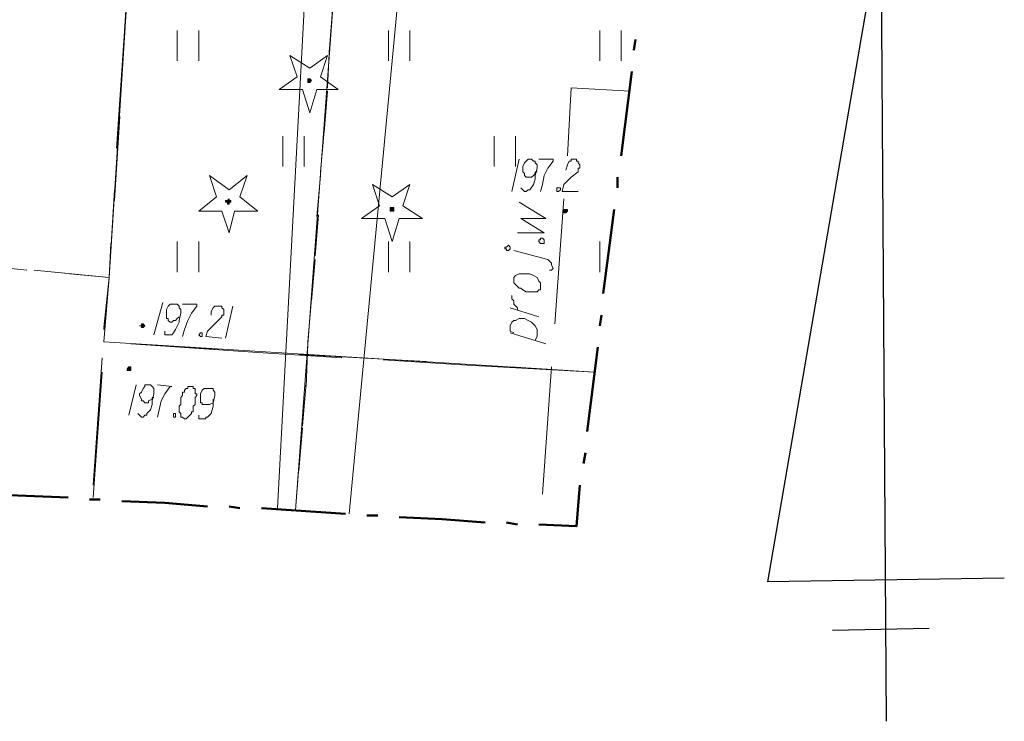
# Model space of a CAD drawing. Header units: metres. Extents: x 7431553 to 7432401, y 5544342 to 5544539.
# Tile 96 of 180: x 7432245 to 7432269, y 5544381 to 5544397. Entities that reach past the tile are written whole.
import ezdxf

# ---------------------------------------------------------------- set-up
doc = ezdxf.new("R2010")
doc.units = ezdxf.units.M
doc.header["$MEASUREMENT"] = 0
doc.layers.add('BG-PR90-PB-PZT-PZT01_2026_04_14$0$MAPA DCP', color=7, linetype='Continuous', lineweight=0)
doc.layers.add('PRIMETECH_XREF', color=7, linetype='Continuous', lineweight=5)

# ---------------------------------------------------------------- blocks, each defined once
blk = doc.blocks.new('BG-PR90-PB-PZT-PZT01_2026_04_14$0$Naddrwiną2025_v2klauzulap')
at = {"layer": 'BG-PR90-PB-PZT-PZT01_2026_04_14$0$MAPA DCP', "linetype": 'Continuous', "lineweight": 0, "transparency": 33554559}
for points in [[(7431769.575, 5544672.551), (7431769.575, 5544672.551), (7431769.575, 5544672.551), (7431769.575, 5544672.551), (7431769.617, 5544672.551), (7431769.617, 5544672.551), (7431769.617, 5544672.594), (7431769.617, 5544672.594), (7431769.617, 5544672.594), (7431769.575, 5544672.636), (7431769.575, 5544672.636), (7431769.575, 5544672.636), (7431769.575, 5544672.636), (7431769.533, 5544672.636), (7431769.533, 5544672.636), (7431769.533, 5544672.636), (7431769.533, 5544672.594), (7431769.533, 5544672.594), (7431769.533, 5544672.594), (7431769.533, 5544672.551), (7431769.533, 5544672.551), (7431769.533, 5544672.551), (7431769.533, 5544672.551), (7431769.533, 5544672.551), (7431769.533, 5544672.551)], [(7431772.284, 5544662.518), (7431772.284, 5544662.561), (7431772.327, 5544662.561), (7431772.327, 5544662.561), (7431772.327, 5544662.561), (7431772.327, 5544662.561), (7431772.327, 5544662.603), (7431772.327, 5544662.603), (7431772.327, 5544662.603), (7431772.327, 5544662.603), (7431772.327, 5544662.603), (7431772.284, 5544662.645), (7431772.284, 5544662.645), (7431772.284, 5544662.645), (7431772.242, 5544662.603), (7431772.242, 5544662.603), (7431772.242, 5544662.603), (7431772.242, 5544662.603), (7431772.242, 5544662.603), (7431772.242, 5544662.561), (7431772.242, 5544662.561), (7431772.242, 5544662.561), (7431772.242, 5544662.561), (7431772.284, 5544662.561), (7431772.284, 5544662.561)], [(7431773.3, 5544662.222), (7431773.343, 5544662.222), (7431773.343, 5544662.222), (7431773.343, 5544662.222), (7431773.343, 5544662.264), (7431773.343, 5544662.264), (7431773.343, 5544662.264), (7431773.343, 5544662.307), (7431773.343, 5544662.307), (7431773.343, 5544662.307), (7431773.343, 5544662.307), (7431773.343, 5544662.307), (7431773.3, 5544662.307), (7431773.3, 5544662.307), (7431773.3, 5544662.307), (7431773.3, 5544662.307), (7431773.258, 5544662.307), (7431773.258, 5544662.307), (7431773.258, 5544662.264), (7431773.258, 5544662.264), (7431773.258, 5544662.264)]]:
    blk.add_hatch(color=256, dxfattribs=at).paths.add_polyline_path(points)
at = {"layer": 'BG-PR90-PB-PZT-PZT01_2026_04_14$0$MAPA DCP', "linetype": 'Continuous', "lineweight": 0, "true_color": 0x009a00, "transparency": 33554559}
for points in [[(7431769.575, 5544668.487), (7431769.575, 5544668.487), (7431769.575, 5544668.487), (7431769.575, 5544668.53), (7431769.533, 5544668.53), (7431769.533, 5544668.53), (7431769.533, 5544668.53), (7431769.49, 5544668.53), (7431769.49, 5544668.487), (7431769.49, 5544668.487), (7431769.49, 5544668.487), (7431769.49, 5544668.445), (7431769.49, 5544668.445), (7431769.49, 5544668.445), (7431769.533, 5544668.445), (7431769.533, 5544668.445), (7431769.533, 5544668.445), (7431769.575, 5544668.445), (7431769.575, 5544668.445), (7431769.575, 5544668.445), (7431769.575, 5544668.445)], [(7431766.527, 5544666.54), (7431766.527, 5544666.54), (7431766.527, 5544666.54), (7431766.527, 5544666.54), (7431766.485, 5544666.582), (7431766.485, 5544666.582), (7431766.485, 5544666.582), (7431766.442, 5544666.54), (7431766.442, 5544666.54), (7431766.442, 5544666.54), (7431766.442, 5544666.54), (7431766.442, 5544666.498), (7431766.442, 5544666.498), (7431766.442, 5544666.498), (7431766.485, 5544666.498), (7431766.485, 5544666.498), (7431766.485, 5544666.498), (7431766.527, 5544666.498), (7431766.527, 5544666.498), (7431766.527, 5544666.498), (7431766.527, 5544666.498)], [(7431769.406, 5544664.635), (7431769.406, 5544664.635), (7431769.363, 5544664.635), (7431769.363, 5544664.635), (7431769.363, 5544664.677), (7431769.363, 5544664.677), (7431769.321, 5544664.677), (7431769.321, 5544664.635), (7431769.321, 5544664.635), (7431769.321, 5544664.635), (7431769.279, 5544664.635), (7431769.321, 5544664.593), (7431769.321, 5544664.593), (7431769.321, 5544664.593), (7431769.321, 5544664.55), (7431769.363, 5544664.55), (7431769.363, 5544664.55), (7431769.363, 5544664.593), (7431769.363, 5544664.593), (7431769.406, 5544664.593), (7431769.406, 5544664.593)]]:
    blk.add_hatch(color=94, dxfattribs=at).paths.add_polyline_path(points)
at = {"layer": 'BG-PR90-PB-PZT-PZT01_2026_04_14$0$MAPA DCP', "linetype": 'Continuous', "lineweight": 25, "transparency": 33554687}
for points in [[(7431778.253, 5544682.965), (7431778.338, 5544677.377), (7431762.802, 5544680.044), (7431781.64, 5544680.171)], [(7431779.481, 5544678.901), (7431779.439, 5544681.187)]]:
    blk.add_lwpolyline(points, dxfattribs=at)
at = {"layer": 'BG-PR90-PB-PZT-PZT01_2026_04_14$0$MAPA DCP', "linetype": 'Continuous', "lineweight": 50, "transparency": 33554687}
for points in [[(7431765.765, 5544674.202), (7431765.511, 5544674.245)], [(7431768.263, 5544673.906), (7431766.273, 5544674.16)], [(7431769.025, 5544673.821), (7431768.771, 5544673.821)], [(7431771.522, 5544673.483), (7431770.506, 5544673.61), (7431769.533, 5544673.737)], [(7431772.284, 5544673.398), (7431772.03, 5544673.44)], [(7431774.782, 5544673.102), (7431772.792, 5544673.356)], [(7431775.544, 5544673.017), (7431775.29, 5544673.059)], [(7431776.983, 5544671.959), (7431777.026, 5544672.848), (7431776.052, 5544672.932)], [(7431776.941, 5544671.197), (7431776.983, 5544671.451)], [(7431776.814, 5544668.657), (7431776.856, 5544669.673), (7431776.941, 5544670.689)], [(7431776.772, 5544667.895), (7431776.772, 5544668.149)], [(7431776.602, 5544665.397), (7431776.729, 5544667.387)], [(7431776.56, 5544664.635), (7431776.602, 5544664.889)], [(7431776.433, 5544662.095), (7431776.475, 5544663.111), (7431776.56, 5544664.127)], [(7431776.391, 5544661.333), (7431776.391, 5544661.587)], [(7431776.264, 5544658.835), (7431776.348, 5544660.825)]]:
    blk.add_lwpolyline(points, dxfattribs=at)
at = {"layer": 'BG-PR90-PB-PZT-PZT01_2026_04_14$0$MAPA DCP', "color": 5, "linetype": 'Continuous', "lineweight": 18, "transparency": 33554687}
for points in [[(7431766.739, 5544674.118), (7431766.654, 5544672.721), (7431768.263, 5544672.636)], [(7431769.279, 5544672.551), (7431772.242, 5544672.34)], [(7431770.972, 5544672.213), (7431770.972, 5544672.255), (7431770.93, 5544672.297), (7431770.845, 5544672.255), (7431770.803, 5544672.255), (7431770.76, 5544672.213), (7431770.718, 5544672.17), (7431770.506, 5544671.366)], [(7431770.083, 5544671.451), (7431770.083, 5544672.086), (7431769.744, 5544671.535), (7431769.744, 5544672.128), (7431769.363, 5544671.493)], [(7431772.708, 5544672.128), (7431772.454, 5544671.281)], [(7431773.258, 5544672.255), (7431776.264, 5544672.043)], [(7431772.073, 5544671.959), (7431771.861, 5544671.281)], [(7431772.454, 5544671.366), (7431772.411, 5544671.281), (7431772.284, 5544671.281), (7431772.2, 5544671.324), (7431772.157, 5544671.366), (7431772.157, 5544671.408), (7431772.115, 5544671.493), (7431772.115, 5544671.578), (7431772.115, 5544671.62), (7431772.157, 5544671.705), (7431772.2, 5544671.789), (7431772.284, 5544671.874), (7431772.369, 5544671.916), (7431772.454, 5544671.916), (7431772.538, 5544671.916), (7431772.623, 5544671.874)], [(7431771.903, 5544671.451), (7431771.861, 5544671.451), (7431771.776, 5544671.366), (7431771.692, 5544671.366), (7431771.649, 5544671.324), (7431771.565, 5544671.324)], [(7431749.636, 5544667.133), (7431750.059, 5544667.048), (7431750.567, 5544666.836), (7431751.202, 5544667.133), (7431776.602, 5544665.778)]]:
    blk.add_lwpolyline(points, dxfattribs=at)
at = {"layer": 'BG-PR90-PB-PZT-PZT01_2026_04_14$0$MAPA DCP', "linetype": 'Continuous', "lineweight": 18, "transparency": 33554687}
for points in [[(7431766.019, 5544673.906), (7431765.299, 5544673.906)], [(7431773.385, 5544673.271), (7431772.665, 5544661.672), (7431771.141, 5544661.799), (7431757.933, 5544662.645), (7431756.325, 5544662.899), (7431753.488, 5544663.746), (7431751.583, 5544665.058), (7431749.382, 5544667.471), (7431748.789, 5544668.614)], [(7431765.299, 5544673.398), (7431766.019, 5544673.398)], [(7431770.295, 5544673.398), (7431771.014, 5544673.398)], [(7431773.385, 5544673.271), (7431773.216, 5544670.265)], [(7431773.385, 5544673.271), (7431773.258, 5544671.281)], [(7431768.517, 5544671.408), (7431767.797, 5544671.408)], [(7431767.797, 5544670.9), (7431768.517, 5544670.9)], [(7431773.216, 5544670.265), (7431773.089, 5544668.276)], [(7431773.131, 5544669.292), (7431772.962, 5544666.286)], [(7431766.019, 5544668.911), (7431765.299, 5544668.911)], [(7431771.014, 5544668.911), (7431770.295, 5544668.911)], [(7431765.299, 5544668.403), (7431766.019, 5544668.403)], [(7431770.295, 5544668.403), (7431771.014, 5544668.403)], [(7431773.046, 5544667.302), (7431772.919, 5544665.312)], [(7431768.517, 5544666.413), (7431767.797, 5544666.413)], [(7431767.797, 5544665.905), (7431768.517, 5544665.905)], [(7431772.919, 5544665.312), (7431772.708, 5544662.307)], [(7431772.835, 5544664.296), (7431772.708, 5544662.307)], [(7431766.019, 5544663.915), (7431765.299, 5544663.915)], [(7431771.014, 5544663.915), (7431770.295, 5544663.915)], [(7431765.299, 5544663.407), (7431766.019, 5544663.407)], [(7431770.295, 5544663.407), (7431771.014, 5544663.407)], [(7431766.315, 5544662.095), (7431764.326, 5544662.222)], [(7431765.088, 5544662.18), (7431768.093, 5544661.968)], [(7431769.321, 5544661.926), (7431767.331, 5544662.053)], [(7431769.067, 5544661.926), (7431771.141, 5544661.799), (7431771.057, 5544660.867)], [(7431772.327, 5544661.672), (7431771.141, 5544661.799), (7431770.337, 5544661.841)], [(7431772.369, 5544661.672), (7431771.141, 5544661.799), (7431770.972, 5544660.021)], [(7431773.046, 5544661.629), (7431776.052, 5544661.418)], [(7431776.348, 5544661.418), (7431773.385, 5544661.629)], [(7431770.972, 5544659.851), (7431770.803, 5544658.285), (7431769.448, 5544658.37)]]:
    blk.add_lwpolyline(points, dxfattribs=at)
at = {"layer": 'BG-PR90-PB-PZT-PZT01_2026_04_14$0$MAPA DCP', "linetype": 'Continuous', "lineweight": 9, "transparency": 33554687}
for points in [[(7431768.601, 5544672.594), (7431768.474, 5544672.636), (7431768.39, 5544672.678), (7431768.39, 5544672.721), (7431768.347, 5544672.721), (7431768.347, 5544672.763), (7431768.347, 5544672.805), (7431768.347, 5544672.848), (7431768.39, 5544672.848), (7431768.39, 5544672.89), (7431768.432, 5544672.89), (7431768.474, 5544672.932), (7431768.517, 5544672.932), (7431768.559, 5544672.932), (7431768.559, 5544672.89), (7431768.601, 5544672.89), (7431768.644, 5544672.89), (7431768.771, 5544672.721), (7431768.94, 5544672.551), (7431769.109, 5544672.509), (7431769.109, 5544672.89)], [(7431768.347, 5544671.959), (7431768.347, 5544672.297), (7431768.39, 5544672.297), (7431768.559, 5544672.17), (7431768.728, 5544672.086), (7431768.94, 5544672.043), (7431769.109, 5544672.001)], [(7431769.025, 5544671.535), (7431769.067, 5544671.578), (7431769.109, 5544671.62), (7431769.109, 5544671.662), (7431769.067, 5544671.705), (7431769.067, 5544671.747), (7431768.94, 5544671.832), (7431768.813, 5544671.874), (7431768.728, 5544671.874), (7431768.559, 5544671.916), (7431768.474, 5544671.916), (7431768.432, 5544671.874), (7431768.39, 5544671.874), (7431768.39, 5544671.832), (7431768.347, 5544671.789), (7431768.347, 5544671.747), (7431768.347, 5544671.705), (7431768.39, 5544671.662), (7431768.432, 5544671.62), (7431768.517, 5544671.578), (7431768.559, 5544671.578), (7431768.644, 5544671.578), (7431768.686, 5544671.62), (7431768.728, 5544671.62), (7431768.771, 5544671.662), (7431768.771, 5544671.705), (7431768.771, 5544671.747), (7431768.771, 5544671.789), (7431768.728, 5544671.832), (7431768.686, 5544671.874), (7431768.644, 5544671.874), (7431768.644, 5544671.916)], [(7431768.347, 5544671.493), (7431769.109, 5544671.324)], [(7431771.819, 5544664.72), (7431772.581, 5544664.55)], [(7431772.03, 5544664.212), (7431771.946, 5544664.212), (7431771.861, 5544664.254), (7431771.819, 5544664.296), (7431771.819, 5544664.339), (7431771.819, 5544664.381), (7431771.819, 5544664.423), (7431771.819, 5544664.466), (7431771.861, 5544664.466), (7431771.903, 5544664.508), (7431771.946, 5544664.508), (7431771.988, 5544664.508), (7431772.03, 5544664.508), (7431772.03, 5544664.466), (7431772.073, 5544664.466), (7431772.242, 5544664.296), (7431772.411, 5544664.127), (7431772.538, 5544664.085), (7431772.581, 5544664.466)], [(7431774.401, 5544663.915), (7431774.486, 5544663.915), (7431774.486, 5544664.085), (7431774.443, 5544664.085), (7431774.443, 5544664.127), (7431774.359, 5544664.212), (7431774.189, 5544664.254), (7431774.105, 5544664.254), (7431773.935, 5544664.296), (7431773.851, 5544664.296), (7431773.808, 5544664.254), (7431773.766, 5544664.254), (7431773.766, 5544664.212), (7431773.766, 5544664.169), (7431773.766, 5544664.127), (7431773.766, 5544664.085), (7431773.766, 5544664.042), (7431773.808, 5544664), (7431773.893, 5544663.958), (7431773.978, 5544663.958), (7431774.02, 5544663.958), (7431774.105, 5544663.958), (7431774.105, 5544664), (7431774.147, 5544664), (7431774.147, 5544664.085), (7431774.147, 5544664.169), (7431774.105, 5544664.254), (7431774.062, 5544664.254), (7431774.02, 5544664.254)], [(7431771.776, 5544663.534), (7431771.776, 5544663.873), (7431771.819, 5544663.873), (7431771.988, 5544663.746), (7431772.157, 5544663.661), (7431772.369, 5544663.577), (7431772.538, 5544663.534)], [(7431772.411, 5544663.111), (7431772.496, 5544663.111), (7431772.496, 5544663.28), (7431772.454, 5544663.323), (7431772.369, 5544663.365), (7431772.2, 5544663.45), (7431772.157, 5544663.45), (7431771.988, 5544663.492), (7431771.903, 5544663.492), (7431771.861, 5544663.45), (7431771.819, 5544663.45), (7431771.776, 5544663.407), (7431771.776, 5544663.365), (7431771.776, 5544663.323), (7431771.776, 5544663.28), (7431771.776, 5544663.238), (7431771.819, 5544663.196), (7431771.903, 5544663.153), (7431771.988, 5544663.153), (7431772.03, 5544663.153), (7431772.115, 5544663.153), (7431772.115, 5544663.196), (7431772.157, 5544663.196), (7431772.2, 5544663.238), (7431772.2, 5544663.28), (7431772.157, 5544663.323), (7431772.157, 5544663.365), (7431772.115, 5544663.407), (7431772.073, 5544663.45)], [(7431773.681, 5544662.942), (7431773.724, 5544663.28), (7431773.724, 5544663.238), (7431773.893, 5544663.111), (7431774.062, 5544663.026), (7431774.274, 5544662.984), (7431774.443, 5544662.942)], [(7431771.734, 5544663.069), (7431772.496, 5544662.857)], [(7431774.359, 5544662.476), (7431774.401, 5544662.518), (7431774.443, 5544662.561), (7431774.443, 5544662.603), (7431774.401, 5544662.645), (7431774.401, 5544662.688), (7431774.359, 5544662.688), (7431774.274, 5544662.772), (7431774.147, 5544662.815), (7431774.062, 5544662.815), (7431773.893, 5544662.857), (7431773.808, 5544662.857), (7431773.766, 5544662.857), (7431773.724, 5544662.815), (7431773.681, 5544662.772), (7431773.681, 5544662.688), (7431773.681, 5544662.645), (7431773.724, 5544662.645), (7431773.766, 5544662.603), (7431773.851, 5544662.561), (7431773.893, 5544662.518), (7431773.935, 5544662.518), (7431774.02, 5544662.561), (7431774.062, 5544662.561), (7431774.062, 5544662.603), (7431774.105, 5544662.645), (7431774.105, 5544662.688), (7431774.105, 5544662.73), (7431774.062, 5544662.73), (7431774.02, 5544662.815), (7431773.978, 5544662.815), (7431773.978, 5544662.857)], [(7431773.681, 5544662.434), (7431774.401, 5544662.264)]]:
    blk.add_lwpolyline(points, dxfattribs=at)
at = {"layer": 'BG-PR90-PB-PZT-PZT01_2026_04_14$0$MAPA DCP', "linetype": 'Continuous', "lineweight": 0, "transparency": 33554687}
for points in [[(7431769.575, 5544672.551), (7431769.575, 5544672.551), (7431769.575, 5544672.551), (7431769.575, 5544672.551), (7431769.617, 5544672.551), (7431769.617, 5544672.551), (7431769.617, 5544672.594), (7431769.617, 5544672.594), (7431769.617, 5544672.594), (7431769.575, 5544672.636), (7431769.575, 5544672.636), (7431769.575, 5544672.636), (7431769.575, 5544672.636), (7431769.533, 5544672.636), (7431769.533, 5544672.636), (7431769.533, 5544672.636), (7431769.533, 5544672.594), (7431769.533, 5544672.594), (7431769.533, 5544672.594), (7431769.533, 5544672.551), (7431769.533, 5544672.551), (7431769.533, 5544672.551), (7431769.533, 5544672.551), (7431769.533, 5544672.551)], [(7431772.284, 5544662.518), (7431772.284, 5544662.561), (7431772.327, 5544662.561), (7431772.327, 5544662.561), (7431772.327, 5544662.561), (7431772.327, 5544662.561), (7431772.327, 5544662.603), (7431772.327, 5544662.603), (7431772.327, 5544662.603), (7431772.327, 5544662.603), (7431772.327, 5544662.603), (7431772.284, 5544662.645), (7431772.284, 5544662.645), (7431772.284, 5544662.645), (7431772.242, 5544662.603), (7431772.242, 5544662.603), (7431772.242, 5544662.603), (7431772.242, 5544662.603), (7431772.242, 5544662.603), (7431772.242, 5544662.561), (7431772.242, 5544662.561), (7431772.242, 5544662.561), (7431772.242, 5544662.561), (7431772.284, 5544662.561)], [(7431773.3, 5544662.222), (7431773.343, 5544662.222), (7431773.343, 5544662.222), (7431773.343, 5544662.222), (7431773.343, 5544662.264), (7431773.343, 5544662.264), (7431773.343, 5544662.264), (7431773.343, 5544662.307), (7431773.343, 5544662.307), (7431773.343, 5544662.307), (7431773.343, 5544662.307), (7431773.343, 5544662.307), (7431773.3, 5544662.307), (7431773.3, 5544662.307), (7431773.3, 5544662.307), (7431773.3, 5544662.307), (7431773.258, 5544662.307), (7431773.258, 5544662.307), (7431773.258, 5544662.264), (7431773.258, 5544662.264), (7431773.258, 5544662.264), (7431773.3, 5544662.222), (7431773.3, 5544662.222)]]:
    blk.add_lwpolyline(points, close=True, dxfattribs=at)
at = {"layer": 'BG-PR90-PB-PZT-PZT01_2026_04_14$0$MAPA DCP', "linetype": 'Continuous', "lineweight": 9, "transparency": 33554687}
for points in [[(7431769.025, 5544672.424), (7431769.025, 5544672.467), (7431769.067, 5544672.467), (7431769.109, 5544672.424), (7431769.109, 5544672.382), (7431769.067, 5544672.382), (7431769.025, 5544672.382)], [(7431772.454, 5544663.958), (7431772.454, 5544664), (7431772.538, 5544664), (7431772.538, 5544663.958), (7431772.496, 5544663.915)], [(7431773.724, 5544663.746), (7431773.724, 5544663.661), (7431773.766, 5544663.661), (7431773.766, 5544663.619), (7431773.808, 5544663.577), (7431773.851, 5544663.577), (7431773.851, 5544663.534), (7431773.893, 5544663.534), (7431773.935, 5544663.534), (7431773.978, 5544663.492), (7431774.062, 5544663.492), (7431774.147, 5544663.492), (7431774.189, 5544663.45), (7431774.274, 5544663.45), (7431774.316, 5544663.45), (7431774.359, 5544663.492), (7431774.401, 5544663.492), (7431774.443, 5544663.492), (7431774.443, 5544663.534), (7431774.486, 5544663.577), (7431774.486, 5544663.619), (7431774.443, 5544663.661), (7431774.401, 5544663.704), (7431774.359, 5544663.746), (7431774.316, 5544663.746), (7431774.316, 5544663.788), (7431774.274, 5544663.788), (7431774.232, 5544663.788), (7431774.189, 5544663.788), (7431774.147, 5544663.831), (7431774.062, 5544663.831), (7431774.02, 5544663.831), (7431773.978, 5544663.831), (7431773.935, 5544663.873), (7431773.893, 5544663.873), (7431773.893, 5544663.831), (7431773.851, 5544663.831), (7431773.808, 5544663.831), (7431773.766, 5544663.831), (7431773.766, 5544663.788), (7431773.724, 5544663.788)], [(7431774.359, 5544663.323), (7431774.359, 5544663.365), (7431774.443, 5544663.365), (7431774.443, 5544663.323), (7431774.401, 5544663.323)]]:
    blk.add_lwpolyline(points, close=True, dxfattribs=at)
at = {"layer": 'BG-PR90-PB-PZT-PZT01_2026_04_14$0$MAPA DCP', "color": 5, "linetype": 'Continuous', "lineweight": 18, "transparency": 33554687}
for points in [[(7431770.295, 5544671.959), (7431770.252, 5544671.959), (7431770.252, 5544672.001), (7431770.21, 5544672.001), (7431770.21, 5544672.043), (7431770.252, 5544672.086), (7431770.295, 5544672.086), (7431770.337, 5544672.086), (7431770.337, 5544672.043), (7431770.337, 5544672.001)], [(7431771.184, 5544671.366), (7431771.141, 5544671.366), (7431771.099, 5544671.408), (7431771.057, 5544671.493), (7431771.057, 5544671.535), (7431771.057, 5544671.578), (7431771.057, 5544671.705), (7431771.057, 5544671.747), (7431771.099, 5544671.832), (7431771.141, 5544671.916), (7431771.226, 5544671.959), (7431771.268, 5544672.001), (7431771.395, 5544672.001), (7431771.438, 5544672.001), (7431771.438, 5544671.959), (7431771.48, 5544671.916), (7431771.48, 5544671.832), (7431771.48, 5544671.705), (7431771.48, 5544671.662), (7431771.438, 5544671.578), (7431771.395, 5544671.535), (7431771.395, 5544671.493), (7431771.311, 5544671.408), (7431771.268, 5544671.366)], [(7431770.464, 5544671.154), (7431770.422, 5544671.154), (7431770.422, 5544671.197), (7431770.379, 5544671.239), (7431770.422, 5544671.281), (7431770.464, 5544671.281), (7431770.506, 5544671.239), (7431770.506, 5544671.197), (7431770.464, 5544671.197)]]:
    blk.add_lwpolyline(points, close=True, dxfattribs=at)
at = {"layer": 'BG-PR90-PB-PZT-PZT01_2026_04_14$0$MAPA DCP', "color": 24, "linetype": 'Continuous', "lineweight": 18, "true_color": 0x9a3300, "transparency": 33554687}
blk.add_lwpolyline([(7431755.859, 5544669.249), (7431756.706, 5544669.376), (7431776.729, 5544667.471)], dxfattribs=at)
at = {"layer": 'BG-PR90-PB-PZT-PZT01_2026_04_14$0$MAPA DCP', "color": 94, "linetype": 'Continuous', "lineweight": 18, "true_color": 0x009a00, "transparency": 33554687}
for points in [[(7431769.448, 5544668.741), (7431769.744, 5544669.207), (7431769.744, 5544668.657), (7431770.295, 5544668.487), (7431769.744, 5544668.318), (7431769.744, 5544667.768), (7431769.448, 5544668.191), (7431768.94, 5544668.022), (7431769.236, 5544668.487), (7431768.94, 5544668.911)], [(7431766.4, 5544666.794), (7431766.696, 5544667.217), (7431766.696, 5544666.709), (7431767.247, 5544666.54), (7431766.696, 5544666.371), (7431766.696, 5544665.82), (7431766.4, 5544666.244), (7431765.892, 5544666.074), (7431766.188, 5544666.54), (7431765.892, 5544666.963)], [(7431769.236, 5544664.889), (7431769.575, 5544665.312), (7431769.575, 5544664.762), (7431770.083, 5544664.635), (7431769.575, 5544664.466), (7431769.575, 5544663.915), (7431769.236, 5544664.339), (7431768.728, 5544664.169), (7431769.067, 5544664.635), (7431768.728, 5544665.058)]]:
    blk.add_lwpolyline(points, close=True, dxfattribs=at)
at = {"layer": 'BG-PR90-PB-PZT-PZT01_2026_04_14$0$MAPA DCP', "color": 94, "linetype": 'Continuous', "lineweight": 0, "true_color": 0x009a00, "transparency": 33554687}
for points in [[(7431769.575, 5544668.487), (7431769.575, 5544668.487), (7431769.575, 5544668.487), (7431769.575, 5544668.53), (7431769.533, 5544668.53), (7431769.533, 5544668.53), (7431769.533, 5544668.53), (7431769.49, 5544668.53), (7431769.49, 5544668.487), (7431769.49, 5544668.487), (7431769.49, 5544668.487), (7431769.49, 5544668.445), (7431769.49, 5544668.445), (7431769.49, 5544668.445), (7431769.533, 5544668.445), (7431769.533, 5544668.445), (7431769.533, 5544668.445), (7431769.575, 5544668.445), (7431769.575, 5544668.445), (7431769.575, 5544668.445)], [(7431766.527, 5544666.54), (7431766.527, 5544666.54), (7431766.527, 5544666.54), (7431766.527, 5544666.54), (7431766.485, 5544666.582), (7431766.485, 5544666.582), (7431766.485, 5544666.582), (7431766.442, 5544666.54), (7431766.442, 5544666.54), (7431766.442, 5544666.54), (7431766.442, 5544666.54), (7431766.442, 5544666.498), (7431766.442, 5544666.498), (7431766.442, 5544666.498), (7431766.485, 5544666.498), (7431766.485, 5544666.498), (7431766.485, 5544666.498), (7431766.527, 5544666.498), (7431766.527, 5544666.498), (7431766.527, 5544666.498)], [(7431769.406, 5544664.635), (7431769.406, 5544664.635), (7431769.363, 5544664.635), (7431769.363, 5544664.635), (7431769.363, 5544664.677), (7431769.363, 5544664.677), (7431769.321, 5544664.677), (7431769.321, 5544664.635), (7431769.321, 5544664.635), (7431769.321, 5544664.635), (7431769.279, 5544664.635), (7431769.321, 5544664.593), (7431769.321, 5544664.593), (7431769.321, 5544664.593), (7431769.321, 5544664.55), (7431769.363, 5544664.55), (7431769.363, 5544664.55), (7431769.363, 5544664.593), (7431769.363, 5544664.593), (7431769.406, 5544664.593)]]:
    blk.add_lwpolyline(points, close=True, dxfattribs=at)
at = {"layer": 'BG-PR90-PB-PZT-PZT01_2026_04_14$0$MAPA DCP', "linetype": 'Continuous', "lineweight": 18, "transparency": 33554687}
blk.add_lwpolyline([(7431748.747, 5544668.276), (7431776.645, 5544666.201)], close=True, dxfattribs=at)
at = {"layer": 'BG-PR90-PB-PZT-PZT01_2026_04_14$0$MAPA DCP', "color": 94, "linetype": 'Continuous', "lineweight": 18, "true_color": 0x009a00, "transparency": 33554687}
for points in [[(7431764.707, 5544667.09), (7431765.723, 5544667.006)], [(7431766.654, 5544666.963), (7431765.68, 5544667.006)], [(7431766.739, 5544666.963), (7431767.712, 5544666.879)], [(7431768.644, 5544666.794), (7431767.67, 5544666.879)], [(7431768.728, 5544666.794), (7431769.702, 5544666.709)], [(7431770.633, 5544666.667), (7431769.66, 5544666.752)], [(7431770.718, 5544666.667), (7431771.692, 5544666.582)], [(7431772.665, 5544666.498), (7431771.649, 5544666.582)], [(7431772.708, 5544666.498), (7431773.724, 5544666.455)], [(7431774.655, 5544666.371), (7431773.639, 5544666.455)], [(7431774.697, 5544666.371), (7431775.713, 5544666.286)], [(7431776.645, 5544666.201), (7431775.629, 5544666.286)]]:
    blk.add_lwpolyline(points, dxfattribs=at)
blk = doc.blocks.new('BG-PR90-PB-PZT-PZT01_2026_04_14')
at = {"layer": 'BG-PR90-PB-PZT-PZT01_2026_04_14$0$MAPA DCP', "rotation": 270}
blk.add_blockref('BG-PR90-PB-PZT-PZT01_2026_04_14$0$Naddrwiną2025_v2klauzulap', (1887585.788, 12976162.34), dxfattribs=at)

msp = doc.modelspace()

# ---------------------------------------------------------------- block references
at = {"layer": 'PRIMETECH_XREF', "linetype": 'Continuous', "lineweight": 0, "rotation": 360}
msp.add_blockref('BG-PR90-PB-PZT-PZT01_2026_04_14', (0, 0), dxfattribs=at)

doc.saveas('drawing.dxf')
